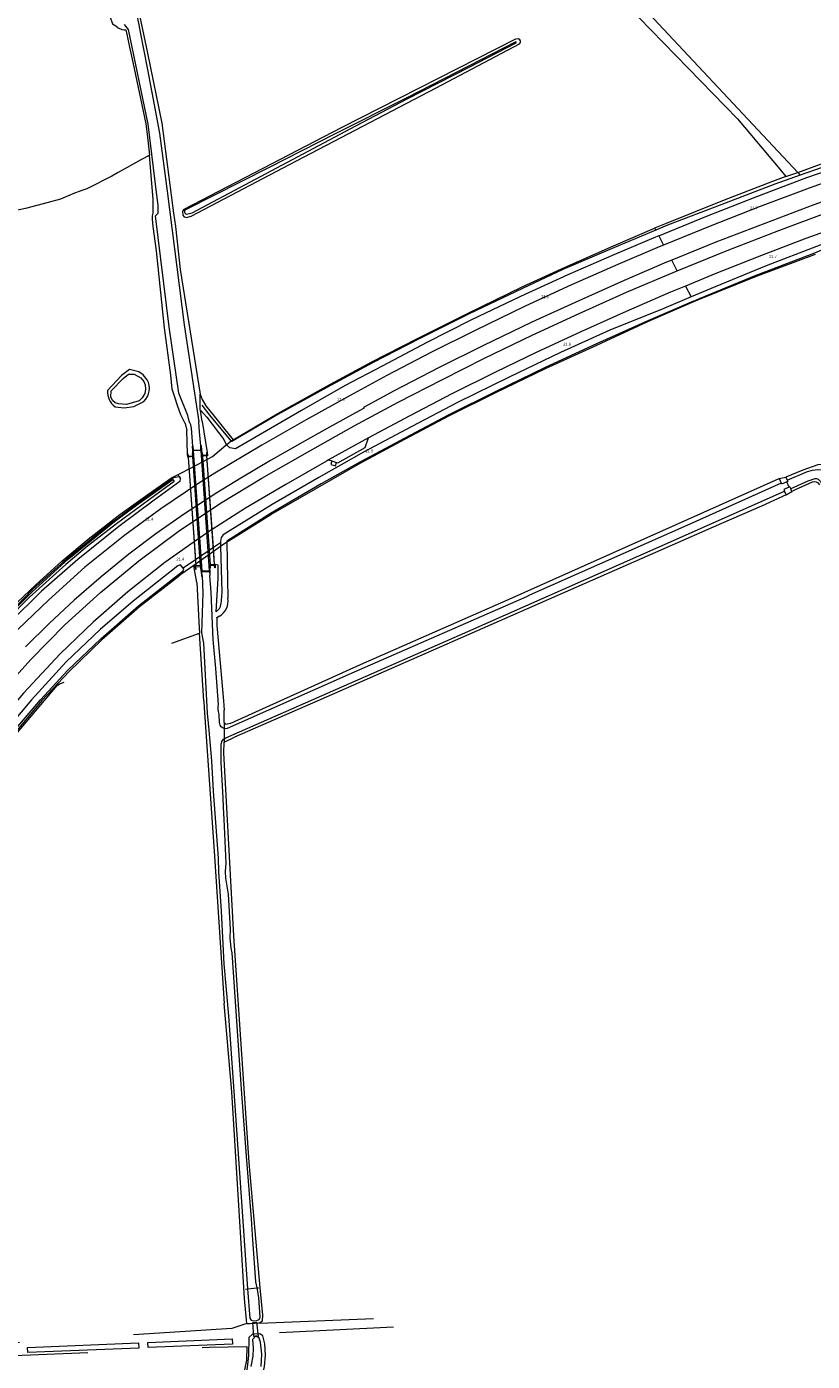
# Model space of a CAD drawing. Header units: metres. Extents: x 120324 to 133000, y 395500 to 402438.
# Tile 16 of 95: x 124912 to 125261, y 396707 to 397299. Entities that reach past the tile are written whole.
import ezdxf

# ---------------------------------------------------------------- set-up
doc = ezdxf.new("R2010")
doc.units = ezdxf.units.M
doc.linetypes.add('DGN1', pattern=[76.057638, 0, -76.057638])
doc.linetypes.add('DGN2', pattern=[101.410184, 50.705092, -50.705092])
for name, color, linetype, lineweight, true_color in [('gg-afsc-erfafscheiding', 7, 'Continuous', 0, 0x00ff32), ('gg-knt-bronhoudergrens', 7, 'DGN2', 0, 0xffaad2), ('gg-kntw-bovenkant insteek waterloop', 7, 'Continuous', 0, 0xa0a0ff), ('gg-kntw-waterlijn', 7, 'Continuous', 0, 0xaaebff), ('gg-kwrk-duiker nz buis', 7, 'DGN2', 0, 0x969696), ('gg-kwrk-duiker nz vlak', 7, 'DGN2', 0, 0x969696), ('gg-kwrk-kunstwerk', 7, 'Continuous', 0, 0xd2d2d2), ('gg-kwrk-lijn stuw', 7, 'Continuous', 0, 0x477c96), ('gg-kwrk-stuw', 7, 'Continuous', 13, 0x477c96), ('gg-kwrk-uitstroombak niveau min 01', 7, 'Continuous', 0, 0x477c96), ('gt-grn-groengrens', 7, 'Continuous', 0, 0x96c800), ('gx-grn-maaiveld', 7, 'Continuous', 0, 0xb88d57)]:
    doc.layers.add(name, color=color, linetype=linetype, lineweight=lineweight, true_color=true_color)
for name, color, linetype, lineweight in [('gg-knt-verharding', 7, 'Continuous', 0), ('gt-anno-nummer hm paal', 7, 'Continuous', 0), ('gt-grn-vlakafsluiter', 6, 'DGN1', 0)]:
    doc.layers.add(name, color=color, linetype=linetype, lineweight=lineweight)
doc.styles.add('StyleArial', font='arial.ttf')

msp = doc.modelspace()

# ---------------------------------------------------------------- linework, layer by layer
at = {"layer": 'gg-afsc-erfafscheiding'}
for p, q in [((125001.01, 397113.57), (125002.2, 397114.53)), ((125002.2, 397114.53), (125002.22, 397114.54)), ((125002.22, 397114.54), (125003.16, 397115.31)), ((125003.16, 397115.31), (125004, 397115.79)), ((125001.84, 397070.77), (125001.27, 397070.38)), ((124998.44, 397068.4), (124986.57, 397060.09)), ((125001.27, 397070.38), (124998.44, 397068.4)), ((124986.57, 397060.09), (124980.8, 397056.05))]:
    msp.add_line(p, q, dxfattribs=at)
at = {"layer": 'gg-afsc-erfafscheiding', "flags": 128}
for points in [[(125208.25, 397177.01), (125210.85, 397178.14), (125236.06, 397188.33), (125262.16, 397198.01)], [(125001.84, 397070.77), (125020.74, 397082.7), (125060.32, 397105.39), (125080.15, 397116.03), (125099.94, 397126.54), (125120.15, 397136.63), (125142.45, 397147.32), (125165.23, 397157.78), (125187.91, 397168.16), (125208.25, 397177.01)], [(124979.62, 397100.35), (124986.01, 397103.65), (124994.91, 397108.32), (125000.85, 397113.44), (125001.01, 397113.57)], [(124863.89, 396996.42), (124870.24, 397003.34), (124880.79, 397014.85), (124892.91, 397028.18), (124905.48, 397040.96), (124916.74, 397051.68), (124928.04, 397062.01), (124939.82, 397071.69), (124953.79, 397082.68), (124966.16, 397091.54), (124976.71, 397098.85), (124979.62, 397100.35)], [(124980.8, 397056.05), (124978.9, 397054.49), (124962.58, 397041.78), (124945.74, 397027.07), (124931.37, 397013.01), (124919.26, 397000.14), (124907.48, 396986.2), (124895.45, 396970.99)]]:
    msp.add_lwpolyline(points, dxfattribs=at)
at = {"layer": 'gg-knt-bronhoudergrens'}
msp.add_line((124986.76, 397059.06), (124986.57, 397060.09), dxfattribs=at)
at = {"layer": 'gg-knt-bronhoudergrens', "flags": 128}
for points in [[(124895.46, 396970.82), (124926.01, 397006.82), (124927.1, 397007.54), (124989.14, 397030.07)], [(125010.14, 396723.92), (125003.42, 396721.73), (124817.91, 396709.7)], [(125075.15, 396722.4), (125015.83, 396719.39)], [(125015.84, 396724.46), (125015.86, 396724.18), (125075.81, 396726.65)], [(124818.58, 396674.41), (124818.58, 396705.34), (124835.74, 396706.75), (124993.59, 396713.47), (125010.06, 396713.83), (125010.01, 396707.79), (125000.56, 396662.68), (124955.18, 396460.23), (124938.34, 396382.46), (124937.85, 396366.42)]]:
    msp.add_lwpolyline(points, dxfattribs=at)
at = {"layer": 'gg-knt-verharding'}
for p, q in [((125064.11, 397116.61), (125046.34, 397106.82)), ((125046.34, 397106.82), (125047.78, 397106.38)), ((125047.78, 397106.38), (125049.87, 397105.75)), ((124988.68, 397071.92), (124986.75, 397070.55)), ((124989.08, 397072.2), (124988.68, 397071.92)), ((124992.8, 397074.77), (124992.38, 397074.51)), ((124994.71, 397075.98), (124992.8, 397074.77))]:
    msp.add_line(p, q, dxfattribs=at)
at = {"layer": 'gg-knt-verharding', "flags": 128}
for points in [[(125573.94, 397357.46), (125556.13, 397347.16), (125534.72, 397335.38), (125512.12, 397323.32), (125490.61, 397312.41), (125467.71, 397301.33), (125445.04, 397290.75), (125422.65, 397280.78), (125402.74, 397272.26), (125381.07, 397263.36), (125360.35, 397255.08), (125343.85, 397248.87), (125325.72, 397242.33), (125304.81, 397235.06), (125281.95, 397227.25), (125261.44, 397219.96), (125217.98, 397203.36), (125198.46, 397195.39)], [(125456.1, 397304.32), (125437.1, 397295.54), (125414.44, 397285.54), (125393.38, 397276.62), (125371.97, 397267.93), (125354.71, 397261.22), (125342.59, 397256.63), (125322.62, 397249.34), (125302.48, 397242.4), (125279.19, 397234.39), (125259.36, 397227.31), (125237.65, 397219.23), (125215.48, 397210.51), (125194.89, 397202.09)], [(125200.95, 397190.72), (125223, 397199.67), (125245.97, 397208.57), (125267.66, 397216.65), (125287.79, 397223.72), (125306.52, 397230.07), (125324.52, 397236.22), (125346.34, 397244.25), (125362.35, 397250.19), (125383.39, 397258.5), (125404.74, 397267.29), (125420.35, 397273.93)], [(125423.85, 397267.02), (125422.2, 397266.28), (125400.3, 397257.16), (125379.32, 397248.61), (125359.35, 397240.78), (125339.27, 397233.44), (125318.9, 397226.22), (125297.64, 397218.86), (125279.07, 397212.51), (125257.89, 397204.99), (125238.32, 397197.47), (125218.11, 397189.46), (125204.59, 397183.88)], [(125194.89, 397202.09), (125192.9, 397201.28), (125174.66, 397193.51), (125154.05, 397184.42), (125133.52, 397174.96), (125111.34, 397164.23), (125091.94, 397154.63), (125072.1, 397144.23), (125055.92, 397135.43), (125036.39, 397124.64), (125016.69, 397113.37), (124995.91, 397101.03), (124988.32, 397096.18), (124971.92, 397085.18), (124956.01, 397073.42), (124938.33, 397059.27), (124922.1, 397044.69), (124908.71, 397031.78), (124899.79, 397022.66), (124887.82, 397009.25), (124887.94, 397009.14)], [(125198.46, 397195.39), (125196.24, 397194.48), (125177.35, 397186.33), (125157.23, 397177.43), (125136.43, 397167.85), (125114.72, 397157.38), (125095.14, 397147.65), (125075.37, 397137.49), (125061.88, 397130.13), (125062.07, 397129.73), (125059.91, 397128.56), (125046.74, 397121.35), (125033.61, 397113.97), (125020.66, 397106.52), (125007.51, 397098.81), (124996.87, 397092.29), (124982.06, 397082.67), (124969.68, 397074.03), (124957.74, 397064.99), (124945.44, 397055.02), (124933.51, 397044.7), (124922.59, 397034.53), (124911.98, 397023.94)], [(124843.2, 396917.14), (124843.12, 396917.19), (124851.56, 396933.09), (124860.89, 396948.99), (124872.93, 396967.43), (124886.49, 396986), (124900.04, 397002.62), (124914.34, 397018.39), (124929.47, 397033.78), (124945.2, 397048.09), (124962.23, 397062.03), (124980.25, 397075.52), (124999.09, 397088.08), (125016.82, 397098.71), (125038.01, 397110.9), (125057.64, 397121.88), (125077.16, 397132.43), (125096.81, 397142.56), (125115.47, 397151.93), (125136.66, 397162.15), (125157.49, 397171.8), (125178.45, 397181.16), (125200.22, 397190.42), (125200.95, 397190.72)], [(125204.59, 397183.88), (125197.96, 397181.14), (125178.29, 397172.64), (125158.21, 397163.65), (125138.37, 397154.47), (125120.35, 397145.72), (125101.02, 397136.08), (125082.34, 397126.43), (125064.11, 397116.61)], [(125049.87, 397105.75), (125050.47, 397105.59), (125062.53, 397112.28), (125064.11, 397116.61)], [(125046.34, 397106.82), (125045.4, 397106.3), (125027.37, 397096), (125009.54, 397085.39), (124994.71, 397075.98)], [(125047.78, 397106.38), (125047.33, 397104.87), (125049.39, 397104.23), (125049.87, 397105.75)], [(124986.75, 397070.55), (124973.76, 397061.38), (124957.39, 397048.38), (124941.9, 397034.95), (124927.33, 397020.86), (124911.05, 397003.47), (124897.8, 396987.96), (124883.26, 396968.68), (124871.35, 396951.25), (124860.01, 396932.48), (124849.98, 396913.75), (124849.89, 396913.81)], [(124992.38, 397074.51), (124992.04, 397074.29), (124989.08, 397072.2)]]:
    msp.add_lwpolyline(points, dxfattribs=at)
at = {"layer": 'gg-kntw-bovenkant insteek waterloop'}
for p, q in [((124992.21, 397125.95), (124989.7, 397128.79)), ((124983.8, 397109.53), (124983.43, 397119.83)), ((125001.01, 397113.57), (125001.05, 397113.53)), ((125003.16, 397115.31), (125003.14, 397115.34)), ((124983.91, 397108.12), (124983.8, 397109.53)), ((124984.11, 397108.13), (124983.91, 397108.12)), ((124986.21, 397109.72), (124986.16, 397110.81)), ((124989.99, 397111.07), (124990.13, 397109.95)), ((124990.22, 397108.53), (124990.13, 397109.95)), ((124992.43, 397108.67), (124990.22, 397108.53)), ((124998.39, 397070.12), (124998.44, 397068.4)), ((125001.27, 397070.38), (125001.63, 397045.52)), ((124986.76, 397059.06), (124987.3, 397059.85)), ((124987.94, 397052.57), (124986.76, 397059.06)), ((124987.5, 397059.87), (124987.3, 397059.85)), ((124993.77, 397057.74), (124993.71, 397058.87)), ((124996, 397060.44), (124995.8, 397060.43)), ((124989.91, 397057.47), (124989.82, 397058.6)), ((124997.91, 397037.56), (124996.8, 397036.85)), ((124996.8, 397036.85), (124996.81, 397033.48)), ((124991.1, 396999.98), (124989.14, 397030.07)), ((124996.81, 397033.48), (124999.75, 397000)), ((124999.75, 397000), (125000, 396995.94)), ((125000.05, 396981.67), (125004.68, 396983.88))]:
    msp.add_line(p, q, dxfattribs=at)
at = {"layer": 'gg-kntw-bovenkant insteek waterloop', "flags": 128}
for points in [[(125539.23, 397317.94), (125527.89, 397311.48), (125511.01, 397302.84), (125489.62, 397292.32), (125469.13, 397282.43), (125447.03, 397272.28), (125424.39, 397262.32), (125401.77, 397252.72), (125381.29, 397244.39), (125360.75, 397236.55), (125340.81, 397229.01), (125320.17, 397221.71), (125298.76, 397214.49), (125285.55, 397209.76), (125273.27, 397205.54), (125262.61, 397201.4), (125240.33, 397192.92), (125217.68, 397183.58), (125207.14, 397179.11)], [(125192.7, 397206.22), (125213.66, 397214.8), (125236.26, 397223.58), (125258.45, 397232.05), (125277.76, 397238.66), (125300.87, 397246.68), (125320.75, 397253.53), (125342.68, 397261.3)], [(125340.65, 397263.04), (125310.87, 397252.21), (125287.23, 397244.13), (125264.73, 397236.31), (125255.49, 397233.06)], [(125255.49, 397233.06), (125244.14, 397229.07), (125220.76, 397220.05), (125196.62, 397210.89), (125191.38, 397208.7)], [(125208.1, 397177.29), (125210.78, 397178.45), (125235.96, 397188.7), (125261.96, 397198.62), (125273.75, 397203.6), (125298.45, 397212.2), (125327.06, 397222)], [(125191.38, 397208.7), (125173.05, 397201.03), (125150.21, 397191.21), (125132.28, 397182.89), (125108.66, 397171.6), (125086.18, 397160.4), (125066.07, 397150.08), (125045.54, 397138.96), (125023.83, 397126.94), (125003.42, 397115), (125003.16, 397115.31)], [(125192.7, 397206.22), (125191.3, 397205.65), (125172.87, 397197.76), (125152.4, 397188.85), (125131.44, 397179.27), (125109.48, 397168.75), (125089.85, 397158.85), (125070.1, 397148.38), (125053.74, 397139.83), (125034.39, 397128.75), (125014.25, 397117.13), (125005.08, 397111.72), (125002.54, 397112.13), (125001.05, 397113.53)], [(125207.14, 397179.11), (125194.97, 397173.95), (125170.99, 397164.3), (125149.18, 397154.5), (125126.36, 397143.59), (125103.5, 397132.25), (125083.22, 397121.67), (125061.88, 397110.28), (125041.96, 397099.08), (125021.3, 397087.05), (124999.59, 397073.63), (124998.67, 397072.4), (124998.37, 397070.74), (124998.39, 397070.12)], [(125208.1, 397177.29), (125187.82, 397168.48), (125165.12, 397158.29), (125142.38, 397147.77), (125120.14, 397137.08), (125099.69, 397126.88), (125080.13, 397116.52), (125060.27, 397105.86), (125043.06, 397096.17), (125020.52, 397083.04), (125001.27, 397070.84), (125001.27, 397070.38)], [(125003.14, 397115.34), (124993.64, 397126.65), (124990.33, 397131.09)], [(124992.21, 397125.95), (124992.39, 397125.74), (124999.92, 397115.86), (125000.89, 397113.68), (125001.01, 397113.57)], [(124986.16, 397110.81), (124986.02, 397112.92), (124986.22, 397112.93)], [(124989.65, 397113.15), (124989.85, 397113.17), (124989.99, 397111.07)], [(124986.21, 397109.72), (124986.32, 397108.3), (124984.11, 397108.13)], [(124992.54, 397110.1), (124992.63, 397108.68), (124992.43, 397108.67)], [(125293.41, 397069.57), (125288.06, 397076.1), (125279.81, 397087.57), (125273.01, 397096.95), (125267.3, 397104.18), (125265.62, 397104.76), (125263.33, 397104.6), (125256.67, 397102.3), (125249.04, 397099.21)], [(124863.89, 396996.42), (124865.05, 396996.78), (124881.86, 397014.29), (124897.26, 397031.28), (124915.43, 397049.62), (124931.59, 397064.16), (124947.24, 397076.86), (124964.78, 397089.91), (124977.53, 397099.07), (124980.09, 397099.43)], [(124980.38, 397097.3), (124969.08, 397088.94), (124953.29, 397077.33), (124935.15, 397062.63), (124919.02, 397048.6), (124904.94, 397034.59), (124893.87, 397023.51), (124883.85, 397012.68)], [(124980.09, 397099.43), (124980.51, 397098.76), (124980.38, 397097.3)], [(125002.74, 396990.06), (125006.22, 396991.68), (125060.51, 397016.12), (125126.42, 397045.05), (125246.07, 397098.59)], [(125260.82, 397097.02), (125253.22, 397093.58), (125251.77, 397092.87)], [(125249.18, 397091.34), (125238.27, 397086.34), (125220.59, 397078.69)], [(125220.59, 397078.69), (125041.56, 397000), (125004.68, 396983.88)], [(124998.44, 397068.4), (124999.05, 397048.24), (124998.55, 397042.86)], [(124981.82, 397058.81), (124980.68, 397060.27), (124979.54, 397059.91), (124959.71, 397044.29), (124945.07, 397031.61), (124929.93, 397017.28), (124914.6, 397000.46), (124900.81, 396984.09), (124886.95, 396965.92), (124874.82, 396948.05), (124864.14, 396930.14), (124854.23, 396911.77), (124847.4, 396897.58)], [(124848.51, 396892.77), (124848.25, 396893.99), (124854.18, 396906.99), (124862.6, 396922.85), (124872.86, 396939.9), (124882.64, 396954.77), (124895.04, 396971.44), (124906.89, 396986.67), (124918.57, 397000.51), (124930.73, 397013.64), (124945.3, 397027.46), (124962.12, 397042.15), (124981.89, 397057.7), (124982.1, 397058.44), (124981.82, 397058.81)], [(124989.82, 397058.6), (124989.73, 397060.02), (124987.5, 397059.87)], [(124995.8, 397060.43), (124993.62, 397060.29), (124993.71, 397058.87)], [(124996.45, 397039.56), (124997.34, 397054.46), (124997.44, 397060.2), (124996, 397060.44)], [(124989.91, 397057.47), (124990.06, 397055.37), (124990.26, 397055.38)], [(124993.71, 397055.62), (124993.91, 397055.63), (124993.77, 397057.74)], [(124987.94, 397052.57), (124988.77, 397034.99), (124989.14, 397030.07)], [(124991.1, 396999.98), (124991.13, 396996.98), (124995.78, 396931.1), (125000, 396865.87)], [(125000, 396990.42), (125000.03, 396995.07), (125000, 396995.94)], [(125002.74, 396990.06), (125000.95, 396989.59), (125000, 396990.42)], [(125015.84, 396724.46), (125016.98, 396725.2), (125017.15, 396727.73), (125016.02, 396739.81), (125011.14, 396795.41), (125004.3, 396895.86), (124999.9, 396976.97), (125000.05, 396981.67)], [(125010.14, 396723.92), (125009.13, 396735.05), (125007.5, 396761.9), (125003.45, 396826.63), (125000, 396865.87)], [(125010.14, 396723.92), (125011.56, 396723.96), (125015.63, 396724.33), (125015.84, 396724.46)], [(125015.83, 396719.39), (125012.68, 396719.19), (125010.95, 396717.76), (125010.86, 396709.81), (125010.18, 396704.41), (125006.2, 396685.04), (124995.25, 396636.27), (124985.12, 396590.04), (124970.9, 396527.47), (124958.13, 396469.17), (124943.1, 396402.91), (124938.49, 396380.46), (124938.57, 396369.21)], [(124947.5, 396387.4), (124952.02, 396406.62), (124976.01, 396512.53), (124987.38, 396565.58), (125003.68, 396638.07), (125012.18, 396679.73), (125017.89, 396704.88), (125018.38, 396710.02), (125018.01, 396714.96), (125017.17, 396718.48), (125015.83, 396719.39)], [(124966.31, 396713.28), (124966.21, 396715.61), (125003.62, 396717.15), (125003.71, 396714.81), (124966.31, 396713.28)], [(124912.99, 396711.08), (124912.9, 396713.41), (124962.14, 396715.44), (124962.23, 396713.11), (124912.99, 396711.08)]]:
    msp.add_lwpolyline(points, dxfattribs=at)
at = {"layer": 'gg-kntw-bovenkant insteek waterloop'}
for centre, radius, start, end in [((125261.6, 397093.86), 3.25, 36.31714, 103.93851), ((124994.5, 397043.12), 4.06, 298.72491, 356.21348), ((124994.43, 397044.04), 7.35, 298.22608, 11.61955)]:
    msp.add_arc(centre, radius, start, end, dxfattribs=at)
at = {"layer": 'gg-kntw-waterlijn', "flags": 128}
for points in [[(124986.22, 397112.93), (124985.63, 397120.88), (124985.21, 397122.45), (124984.8, 397123.28)], [(124989.65, 397113.15), (124989.08, 397119.34), (124988.87, 397123.77)], [(125249.62, 397097.86), (125258.66, 397101.66), (125260.85, 397102.29), (125263.24, 397102.58), (125264.76, 397102.48), (125266.45, 397102.11), (125267.72, 397101.31), (125269.81, 397098.79), (125285.24, 397076.95), (125288.23, 397072.9), (125290.69, 397069.86), (125293.76, 397066.67), (125298.28, 397062.4), (125316.73, 397043.93), (125349.95, 397011.17), (125353.13, 397008.15)], [(124898.55, 397032.03), (124914.71, 397048.25), (124931.04, 397063.03), (124951.46, 397079.57), (124961.19, 397086.78), (124977.34, 397098.15), (124977.92, 397097.33), (124969.22, 397090.94), (124952.29, 397078.51), (124939.46, 397068.55), (124929.83, 397060.48), (124913.52, 397045.89), (124893.97, 397026.03)], [(125246.98, 397096.48), (125207.88, 397079.01), (125135.39, 397046.9), (125134.08, 397046.14), (125057.73, 397012.77), (125001.37, 396987.79), (125000.55, 396987.64), (125000.01, 396987.79)], [(125349.12, 397005.24), (125348.76, 397005.59), (125305.46, 397047.96), (125289.55, 397063.84), (125285.18, 397068.65), (125279.67, 397075.75), (125265.24, 397096.4), (125263.55, 397098.17), (125262.87, 397098.43), (125261.84, 397098.48), (125261.03, 397098.21), (125258.81, 397097.35), (125251.26, 397094.07)], [(125000.04, 396983.2), (125000.74, 396983.63), (125108.09, 397030.77), (125192.91, 397068.27), (125248.44, 397093.05)], [(124990.26, 397055.38), (124990.6, 397047.94), (124990.19, 397034.57), (124989.96, 397030.23), (124990.83, 397025.62), (124992.48, 396994.55), (124993.21, 396987.07), (124994.48, 396973.4), (124995.17, 396959.93), (124997.38, 396930.32), (124997.53, 396924.25), (124998.77, 396906.83), (124999.89, 396883.45), (125001.96, 396860.43), (125004.25, 396829.06), (125007.99, 396773.65), (125010.45, 396739.32)], [(125000.01, 396987.79), (124999.56, 396987.92), (124998.73, 396988.48), (124998.32, 396989.22), (124998, 396990.38), (124997.82, 396993.81), (124997.45, 396996.22), (124997.4, 396997.59), (124997.59, 396998.46), (124996.29, 397014.33), (124995.18, 397027.3), (124994.6, 397041.07), (124994.28, 397048), (124993.71, 397055.62)], [(125014.63, 396739.74), (125014.11, 396742.46), (125012.56, 396763.3), (125012.15, 396770.45), (125009.92, 396798.17), (125007.68, 396827.94), (125003.59, 396888.31), (125003.17, 396890.36), (125002.73, 396894.94), (125002.89, 396898.88), (125001.9, 396914.28), (125000.82, 396921.47), (125000.66, 396924.31), (125000.99, 396928.04), (125000.1, 396947.61), (124999.68, 396952.78), (124999.58, 396957.06), (124998.65, 396972.77), (124998.77, 396980.75), (124999.02, 396981.95), (124999.7, 396983), (125000.04, 396983.2)], [(125010.45, 396739.32), (125011.38, 396726.38), (125012.07, 396725.43), (125013.06, 396725.16), (125014.56, 396725.33), (125015.55, 396725.83), (125015.94, 396726.77), (125015.43, 396735.54), (125014.63, 396739.74)], [(125016.42, 396704.94), (125016.76, 396710.45), (125016.2, 396715.69), (125015.63, 396717.46), (125014.03, 396718.45), (125012.54, 396716.9), (125012.84, 396713.1), (125012.7, 396709.51), (125011.94, 396704.98)]]:
    msp.add_lwpolyline(points, dxfattribs=at)
at = {"layer": 'gg-kwrk-duiker nz buis'}
for p, q in [((124989.25, 397063.89), (124986.12, 397108.29)), ((124986.36, 397110.83), (124989.64, 397064.15)), ((124992.96, 397066.41), (124989.79, 397111.06)), ((124990.43, 397108.54), (124993.37, 397066.7)), ((124993.57, 397057.72), (124992.96, 397066.41)), ((124993.37, 397066.7), (124993.82, 397060.3)), ((124989.52, 397060.01), (124989.25, 397063.89)), ((124989.64, 397064.15), (124990.11, 397057.49))]:
    msp.add_line(p, q, dxfattribs=at)
at = {"layer": 'gg-kwrk-duiker nz buis', "flags": 128}
for points in [[(124984.11, 397108.13), (124987.31, 397062.56), (124987.5, 397059.87)], [(124995.8, 397060.43), (124995.27, 397068), (124992.43, 397108.67)], [(125015.06, 396718.27), (125013.21, 396718.16), (125012.69, 396724.43), (125014.36, 396724.54), (125015.06, 396718.27)]]:
    msp.add_lwpolyline(points, dxfattribs=at)
at = {"layer": 'gg-kwrk-duiker nz vlak'}
for p, q in [((124984.11, 397108.13), (124987.5, 397059.87)), ((124995.8, 397060.43), (124992.43, 397108.67))]:
    msp.add_line(p, q, dxfattribs=at)
at = {"layer": 'gg-kwrk-kunstwerk'}
for p, q in [((125246.07, 397098.59), (125249.04, 397099.21)), ((125246.07, 397098.59), (125246.98, 397096.48)), ((125249.04, 397099.21), (125249.62, 397097.86)), ((125249.18, 397091.34), (125248.44, 397093.05)), ((125249.18, 397091.34), (125251.77, 397092.87)), ((125251.77, 397092.87), (125251.26, 397094.07))]:
    msp.add_line(p, q, dxfattribs=at)
at = {"layer": 'gg-kwrk-kunstwerk', "flags": 128}
for points in [[(125249.55, 397097.07), (125247.16, 397096.05), (125246.98, 397096.48)], [(125250.55, 397094.74), (125248.16, 397093.72), (125248.44, 397093.05)], [(125249.62, 397097.86), (125249.9, 397097.22), (125249.55, 397097.07)], [(125251.26, 397094.07), (125250.9, 397094.89), (125250.55, 397094.74)]]:
    msp.add_lwpolyline(points, dxfattribs=at)
at = {"layer": 'gg-kwrk-lijn stuw'}
for p, q in [((125009.52, 396739.23), (125010.45, 396739.32)), ((125014.63, 396739.74), (125015.2, 396739.8))]:
    msp.add_line(p, q, dxfattribs=at)
at = {"layer": 'gg-kwrk-stuw'}
for p, q in [((125250.55, 397094.74), (125249.55, 397097.07)), ((125000, 396990.42), (125000.01, 396987.79)), ((125000.01, 396987.79), (125000.04, 396983.2)), ((125000.04, 396983.2), (125000.05, 396981.67)), ((125010.45, 396739.32), (125014.63, 396739.74))]:
    msp.add_line(p, q, dxfattribs=at)
at = {"layer": 'gg-kwrk-uitstroombak niveau min 01'}
for p, q in [((124989.99, 397111.07), (124986.16, 397110.81)), ((124993.77, 397057.74), (124989.91, 397057.47))]:
    msp.add_line(p, q, dxfattribs=at)
at = {"layer": 'gg-kwrk-uitstroombak niveau min 01', "flags": 128}
for points in [[(124986.22, 397112.93), (124986.34, 397111.14), (124989.77, 397111.36), (124989.65, 397113.15)], [(124983.8, 397109.53), (124984, 397109.55), (124984.08, 397108.49), (124986.1, 397108.65), (124986.01, 397109.71), (124986.21, 397109.72)], [(124990.13, 397109.95), (124990.33, 397109.96), (124990.4, 397108.9), (124992.4, 397109.03), (124992.34, 397110.09), (124992.54, 397110.1)], [(124987.3, 397059.85), (124987.4, 397058.43), (124987.6, 397058.45), (124987.53, 397059.51), (124989.55, 397059.65), (124989.62, 397058.59), (124989.82, 397058.6)], [(124996, 397060.44), (124996.09, 397059.03), (124995.89, 397059.01), (124995.82, 397060.07), (124993.85, 397059.94), (124993.91, 397058.89), (124993.71, 397058.87)], [(124990.26, 397055.38), (124990.13, 397057.18), (124993.59, 397057.41), (124993.71, 397055.62)]]:
    msp.add_lwpolyline(points, dxfattribs=at)
at = {"layer": 'gt-grn-groengrens'}
for p, q in [((125190.92, 397209.56), (125191.38, 397208.7)), ((125192.7, 397206.22), (125194.89, 397202.09)), ((125200.95, 397190.72), (125198.46, 397195.39)), ((125204.59, 397183.88), (125207.14, 397179.11)), ((125208.1, 397177.29), (125208.25, 397177.01)), ((124980.09, 397099.43), (124979.62, 397100.35)), ((124992.96, 397066.41), (124989.64, 397064.15)), ((124993.37, 397066.7), (124992.96, 397066.41)), ((124995.27, 397068), (124993.37, 397066.7)), ((124998.39, 397070.12), (124995.27, 397068)), ((124987.31, 397062.56), (124981.82, 397058.81)), ((124989.25, 397063.89), (124987.31, 397062.56)), ((124989.64, 397064.15), (124989.25, 397063.89))]:
    msp.add_line(p, q, dxfattribs=at)
at = {"layer": 'gt-grn-vlakafsluiter'}
for p, q in [((124989.7, 397128.79), (124990.33, 397131.09)), ((124996.8, 397036.85), (124996.45, 397039.56))]:
    msp.add_line(p, q, dxfattribs=at)
at = {"layer": 'gt-grn-vlakafsluiter', "flags": 128}
msp.add_lwpolyline([(124979.62, 397100.35), (124983.4, 397106.46), (124982.11, 397108.79), (124983.43, 397119.83)], dxfattribs=at)
at = {"layer": 'gx-grn-maaiveld'}
for p, q in [((125249.13, 397232.42), (125254.33, 397234.31)), ((125254.33, 397234.31), (125255.49, 397233.06)), ((125195.97, 397211.7), (125190.92, 397209.56)), ((124984.8, 397123.28), (124984.49, 397123.99)), ((124990.35, 397123.94), (124989.51, 397128.78)), ((124990.35, 397123.94), (124992.54, 397110.1)), ((124982.72, 397123.03), (124983.43, 397119.83))]:
    msp.add_line(p, q, dxfattribs=at)
at = {"layer": 'gx-grn-maaiveld', "flags": 128}
for points in [[(125254.33, 397234.31), (125168.41, 397326.13), (125154.47, 397351.37), (125138.44, 397389.74), (125137.88, 397398.33), (125135.66, 397405.41), (125133, 397410.95), (125130.09, 397414.14), (125127.73, 397408.47)], [(124942.78, 397390.63), (124947.88, 397367.01), (124953.76, 397339.43), (124962.26, 397299.78), (124962.79, 397296.48), (124966.08, 397279.98), (124971.34, 397251.64), (124974.83, 397225.98), (124982.33, 397166.71), (124985.35, 397146.22), (124988.87, 397123.77)], [(124943.88, 397391.15), (124944.29, 397389.19), (124947.94, 397372.94), (124949.89, 397363), (124952.08, 397352.49), (124955.46, 397336.89), (124958.8, 397321.57), (124966.08, 397287.2), (124972.36, 397256.08), (124977.58, 397216.26), (124978.02, 397213.23), (124978.42, 397210.38), (124980.59, 397191.33), (124989.35, 397136.01)], [(125129.78, 397392.85), (125136.79, 397376.92), (125157.89, 397333.77), (125172.97, 397314.36), (125227.61, 397258.03), (125247.21, 397234.85), (125249.13, 397232.42)], [(124931.27, 397385.15), (124931.33, 397384.85), (124933.68, 397373.61), (124936.02, 397362.49), (124938.79, 397350.38), (124941.06, 397339.22), (124943.39, 397328.21), (124945.63, 397317.26), (124948.44, 397306.07), (124950.48, 397300.14), (124952, 397299.34), (124953.09, 397298.34), (124954.61, 397297.73), (124955.72, 397297.57), (124956.42, 397297.52), (124956.98, 397294.89), (124958.1, 397289.77), (124959.56, 397283.17), (124965.31, 397255.8), (124965.99, 397250), (124966.93, 397241.92)], [(124984.49, 397123.99), (124983.9, 397126.49), (124980, 397136.48), (124975.69, 397165.82), (124969.66, 397214.99), (124970.72, 397216.26), (124970.74, 397219.74), (124970.36, 397223.03), (124966.42, 397255.73), (124957.61, 397297.7), (124955.85, 397299.83)], [(125131.47, 397291.84), (125131.44, 397292.62), (125131.18, 397293.07), (125130.49, 397293.49), (125129.19, 397293.43), (125051.97, 397254.12), (124982.14, 397217.89), (124981.51, 397217.06), (124981.73, 397215.34), (124982.21, 397214.78), (124983.26, 397214.27), (124985.4, 397214.88), (125029.02, 397237.86), (125094, 397271.86), (125130.98, 397291.25), (125131.47, 397291.84)], [(124982.45, 397217.2), (124982.41, 397216.79), (124982.49, 397216.66), (124982.72, 397216.15), (124983.37, 397215.85), (124984.12, 397215.88), (124985.81, 397216.33), (125058.43, 397254.94), (125081.23, 397266.92), (125108.65, 397280.97), (125129.47, 397291.77), (125129.55, 397291.94), (125129.47, 397292.11), (125129.35, 397292.15), (125129.02, 397292.07), (125108.43, 397281.39), (125081.02, 397267.34), (125048.94, 397251.33), (125020.03, 397236.55), (124982.95, 397217.74), (124982.45, 397217.2)], [(125254.33, 397234.31), (125264.47, 397237.98), (125286.08, 397245.54), (125310.04, 397253.82), (125341, 397264.95), (125341.41, 397265.3)], [(124966.93, 397241.92), (124966.55, 397241.72), (124963.33, 397240.02), (124953.1, 397234.32), (124950.22, 397232.62), (124939.18, 397227.07), (124936.92, 397226.24), (124932.88, 397224.74), (124931.66, 397224.21), (124927.53, 397222.42), (124922.02, 397220.93), (124911.91, 397218.25), (124826.14, 397199.8), (124823.57, 397199.25), (124814.49, 397197.24)], [(124982.72, 397123.03), (124980.89, 397126.84), (124979.52, 397130.53), (124978.01, 397135.04), (124976.99, 397138.26), (124976.37, 397144.35), (124973.64, 397165.34), (124970.06, 397199.54), (124968.52, 397210.33), (124968.23, 397213.55), (124968.3, 397215.05), (124968.6, 397216.29), (124968.56, 397222.35), (124966.93, 397241.92)], [(125249.13, 397232.42), (125243.13, 397230.25), (125221.78, 397222.05), (125195.97, 397211.7)], [(125004, 397115.79), (125023.49, 397127.21), (125045.5, 397139.53), (125065.56, 397150.3), (125085.78, 397160.61), (125108.19, 397171.97), (125132.12, 397183.54), (125149.6, 397191.54), (125172.64, 397201.81), (125190.92, 397209.56)], [(124965.91, 397142.39), (124964.17, 397144.59), (124962.22, 397145.91), (124958.08, 397146.97), (124954.59, 397144.32), (124948.38, 397137.67)], [(124957.7, 397144.82), (124960.18, 397144.82), (124963.08, 397143.16), (124964.45, 397141.62), (124965, 397140.15), (124965.11, 397138.14), (124964.82, 397136.36), (124963.71, 397134.41), (124962.3, 397132.97), (124956.74, 397131.39), (124953.18, 397131.64), (124951.69, 397132.18), (124950.53, 397133.21), (124949.82, 397134.83), (124949.91, 397137.44), (124955.29, 397142.91), (124957.7, 397144.82)], [(124989.35, 397136.01), (124990.23, 397133.63), (124991.93, 397130.81), (125004, 397115.79)], [(124989.51, 397128.78), (124989.46, 397129.06), (124989.35, 397136.01)], [(124951.66, 397130.38), (124955.64, 397130), (124960.03, 397130.58), (124964.5, 397132.78)]]:
    msp.add_lwpolyline(points, dxfattribs=at)
at = {"layer": 'gx-grn-maaiveld'}
for centre, radius, start, end in [((124958.76, 397138.53), 8.13, 314.95389, 28.37062), ((124956.54, 397136.95), 8.19, 174.96646, 233.38642)]:
    msp.add_arc(centre, radius, start, end, dxfattribs=at)

# ---------------------------------------------------------------- texts
at = {"layer": 'gt-anno-nummer hm paal', "char_height": 1.25, "attachment_point": 7, "line_spacing_factor": 0.8, "style": 'StyleArial'}
for s, insert in [('{\\C256;21.7}', (125233.21, 397217.9)), ('{\\C256;21.7}', (125241.73, 397196.36)), ('{\\C256;21.6}', (125140.66, 397178.53)), ('{\\C256;21.6}', (125150.39, 397157.5)), ('{\\C256;21.5}', (125050.22, 397133.09)), ('{\\C256;21.5}', (125062.74, 397110.17)), ('{\\C256;21.4}', (124965.23, 397079.96)), ('{\\C256;21.4}', (124978.86, 397062.24))]:
    msp.add_mtext(s, dxfattribs=dict(at, insert=insert))

doc.saveas('drawing.dxf')
